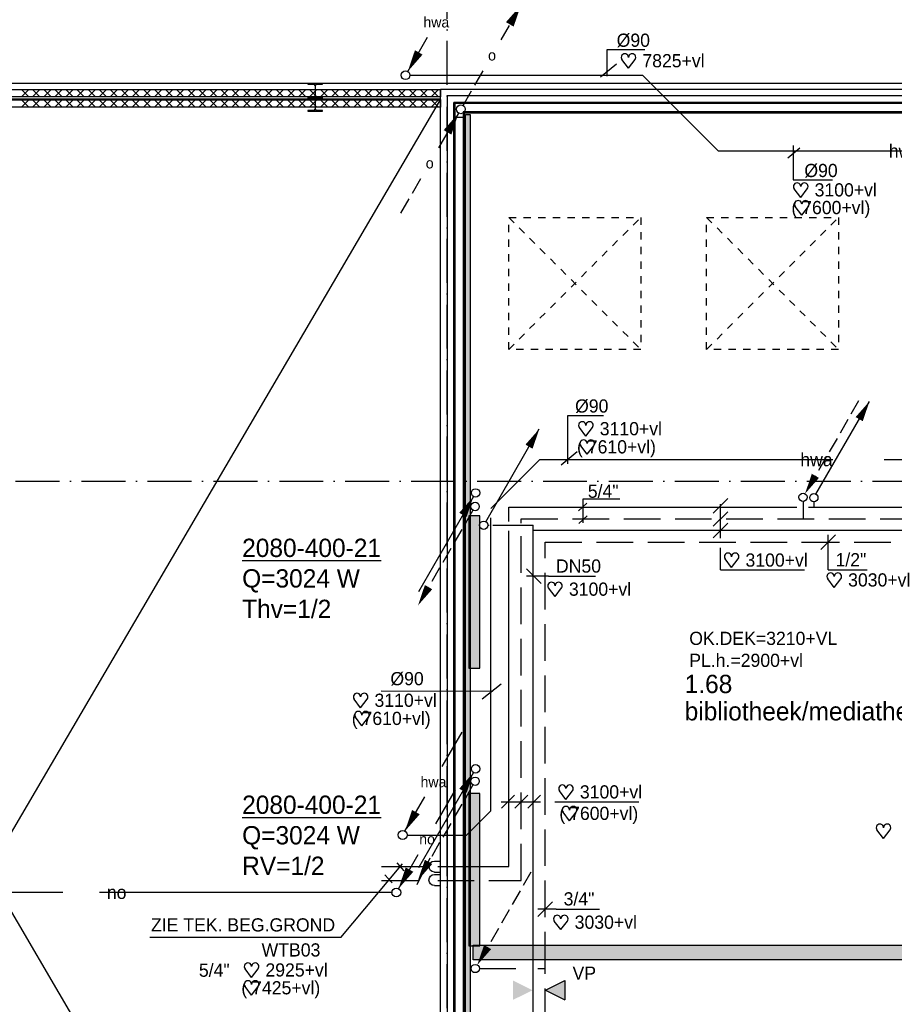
# Model space of a CAD drawing. Extents: x -39327 to 109237, y 358172 to 442272.
# Tile 32 of 96: x 16272 to 28214, y 412853 to 426293. Entities that reach past the tile are written whole.
import ezdxf
from ezdxf.enums import TextEntityAlignment as Align

# ---------------------------------------------------------------- set-up
doc = ezdxf.new("R2010")
doc.units = 0
doc.header["$LTSCALE"] = 100
for name, pattern in [('2322000', [45, 40, -5]), ('2322107', [2000, 1000, 1000]), ('2322108', [7, 5, -2]), ('2322122', [47, 40, -7]), ('DASHDOT', [9, 6, -1.5, 0, -1.5]), ('HIDDEN', [2, 1, -1]), ('LURETOUR', [6, 4, -2])]:
    doc.linetypes.add(name, pattern=pattern)
doc.layers.get('0').update_dxf_attribs({"linetype": 'CONTINUOUS'})
for name, color, linetype in [('AL$1----_ALGEMEEN', 7, 'CONTINUOUS'), ('AL$7----_STRAMIEN', 1, 'DASHDOT'), ('AL22----_BINNENWAND', 7, 'CONTINUOUS'), ('AL28----_KONSTRUKTIE', 3, 'CONTINUOUS'), ('ALXA7---_KALKZVUIL', 1, 'CONTINUOUS'), ('ALXAA---_GEWBETON', 12, 'CONTINUOUS'), ('BOUW', 8, 'CONTINUOUS'), ('KABELGOOT1', 8, 'CONTINUOUS'), ('WI561---', 1, 'CONTINUOUS'), ('WL$1----', 4, 'CONTINUOUS'), ('WL521---', 4, 'CONTINUOUS'), ('WL5233--', 4, 'CONTINUOUS'), ('WL541---', 4, 'CONTINUOUS'), ('WL561---', 4, 'CONTINUOUS'), ('WL561---_AANVOER', 4, 'CONTINUOUS'), ('WL561---_RETOUR', 4, 'CONTINUOUS'), ('WL570---', 3, 'CONTINUOUS'), ('WM$1----', 1, 'CONTINUOUS'), ('WM521---', 1, 'CONTINUOUS'), ('WM561---', 1, 'CONTINUOUS'), ('WM570---', 1, 'CONTINUOUS')]:
    doc.layers.add(name, color=color, linetype=linetype)
doc.styles.add('BURO-018', font='BUROFONT.shx', dxfattribs={"height": 180})
doc.styles.add('BURO-025', font='BUROFONT.shx', dxfattribs={"height": 250})
pattern_1 = [(0, (-2505.993, 85430.135), (15.875, 31.75), [0, -31.75])]

# ---------------------------------------------------------------- blocks, each defined once
blk = doc.blocks.new('2322401')
at = {"color": 0, "linetype": 'CONTINUOUS'}
for p, q in [((-0.5, 0.5, 1), (-0.5, 0.5)), ((-0.5, 0.5, 1), (-0.5, -0.5, 1)), ((0.5, 0.5, 1), (-0.5, 0.5, 1)), ((0.5, 0.5), (-0.5, 0.5)), ((-0.5, 0.5), (-0.5, -0.5)), ((0.5, 0.5, 1), (0.5, 0.5)), ((0.5, -0.5, 1), (0.5, 0.5, 1)), ((0.5, -0.5), (0.5, 0.5)), ((-0.5, -0.5, 1), (-0.5, -0.5)), ((-0.5, -0.5, 1), (0.5, -0.5, 1)), ((-0.5, -0.5), (0.5, -0.5)), ((0.5, -0.5, 1), (0.5, -0.5))]:
    blk.add_line(p, q, dxfattribs=at)
blk = doc.blocks.new('LDS')
at = {"color": 0, "linetype": 'CONTINUOUS'}
for p, q in [((0, 1), (1, 1)), ((0, -1), (1, -1))]:
    blk.add_line(p, q, dxfattribs=at)
blk.add_arc((0, 0), 1, 90, 270, dxfattribs=at)
blk = doc.blocks.new('LDV3')
at = {"color": 0, "linetype": 'CONTINUOUS'}
for p, q in [((4.5, 7.79), (6.75, 11.69)), ((0.25, 0.43), (2.5, 4.33))]:
    blk.add_line(p, q, dxfattribs=at)
blk.add_lwpolyline([(0.25, 0.43, 0, 1, 0), (1.5, 2.6, 1, 1, 0)], format="xyseb", dxfattribs=at)
blk.add_circle((0, 0), 0.5, dxfattribs=at)
at = {"color": 0, "linetype": 'CONTINUOUS', "style": 'BURO-018'}
blk.add_attdef('LD_TEXT1', text='', height=1.8, dxfattribs=at).set_placement((3.5, 6.06), align=Align.MIDDLE)
blk = doc.blocks.new('LDV4123')
at = {"color": 0, "linetype": 'CONTINUOUS'}
for p, q in [((-0.25, -0.43), (-1.19, -2.06)), ((-1.56, -2.71), (-2.5, -4.33)), ((-5.44, -9.42), (-4.5, -7.79)), ((-6.75, -11.69), (-5.81, -10.07))]:
    blk.add_line(p, q, dxfattribs=at)
blk.add_lwpolyline([(-0.25, -0.43, 0, 1, 0), (-1.5, -2.6, 1, 1, 0)], format="xyseb", dxfattribs=at)
blk.add_circle((0, 0), 0.5, dxfattribs=at)
at = {"color": 0, "linetype": 'CONTINUOUS', "style": 'BURO-018'}
blk.add_attdef('LD_TEXT1', text='', height=1.8, dxfattribs=at).set_placement((-3.5, -6.06), align=Align.MIDDLE)
blk = doc.blocks.new('LDV1123')
at = {"color": 0, "linetype": 'CONTINUOUS'}
for p, q in [((6.75, 11.69), (5.81, 10.07)), ((5.44, 9.42), (4.5, 7.79)), ((1.56, 2.71), (2.5, 4.33)), ((0.25, 0.43), (1.19, 2.06))]:
    blk.add_line(p, q, dxfattribs=at)
blk.add_lwpolyline([(6.75, 11.69, 0, 1, 0), (5.5, 9.53, 1, 1, 0)], format="xyseb", dxfattribs=at)
blk.add_circle((0, 0), 0.5, dxfattribs=at)
at = {"color": 0, "linetype": 'CONTINUOUS', "style": 'BURO-018'}
blk.add_attdef('LD_TEXT1', text='', height=1.8, dxfattribs=at).set_placement((3.5, 6.06), align=Align.MIDDLE)
blk = doc.blocks.new('CVRINFO2')
at = {"color": 0, "linetype": 'CONTINUOUS', "style": 'BURO-025'}
for tag, p in [('CV_TEXT125', (0, 0)), ('CV_TEXT225', (0, -4.17)), ('CV_TEXT325', (0, -8.33)), ('CV_TEXT425', (0, -12.5))]:
    blk.add_attdef(tag, p, '', height=2.5, dxfattribs=at)
blk = doc.blocks.new('LDV4107')
at = {"color": 0, "linetype": 'CONTINUOUS'}
blk.add_line((-0.25, -0.43), (-6.75, -11.69), dxfattribs=at)
blk.add_lwpolyline([(-0.25, -0.43, 0, 1, 0), (-1.5, -2.6, 1, 1, 0)], format="xyseb", dxfattribs=at)
blk.add_circle((0, 0), 0.5, dxfattribs=at)
blk = doc.blocks.new('LDV2108')
at = {"color": 0, "linetype": 'CONTINUOUS'}
for p, q in [((-0.25, -0.43), (-1.19, -2.06)), ((-1.56, -2.71), (-2.5, -4.33)), ((-2.87, -4.98), (-3.81, -6.6)), ((-4.19, -7.25), (-5.12, -8.88)), ((-5.5, -9.53), (-6.44, -11.15))]:
    blk.add_line(p, q, dxfattribs=at)
blk.add_lwpolyline([(-6.75, -11.69, 0, 1, 0), (-5.5, -9.53, 1, 1, 0)], format="xyseb", dxfattribs=at)
blk.add_circle((0, 0), 0.5, dxfattribs=at)
blk = doc.blocks.new('CVHATCH1')
at = {"color": 0, "linetype": 'CONTINUOUS'}
blk.add_solid([(-0.5, -0.5), (0.5, -0.5), (-0.5, 0.5), (0.5, 0.5)], dxfattribs=at)
blk = doc.blocks.new('LDV3108')
at = {"color": 0, "linetype": 'CONTINUOUS'}
for p, q in [((6.75, 11.69), (5.81, 10.07)), ((5.44, 9.42), (4.5, 7.79)), ((4.13, 7.14), (3.19, 5.52)), ((2.81, 4.87), (1.88, 3.25)), ((1.5, 2.6), (0.56, 0.97))]:
    blk.add_line(p, q, dxfattribs=at)
blk.add_lwpolyline([(0.25, 0.43, 0, 1, 0), (1.5, 2.6, 1, 1, 0)], format="xyseb", dxfattribs=at)
blk.add_circle((0, 0), 0.5, dxfattribs=at)
blk = doc.blocks.new('LDV1107')
at = {"color": 0, "linetype": 'CONTINUOUS'}
blk.add_line((0.25, 0.43), (6.75, 11.69), dxfattribs=at)
blk.add_lwpolyline([(6.75, 11.69, 0, 1, 0), (5.5, 9.53, 1, 1, 0)], format="xyseb", dxfattribs=at)
blk.add_circle((0, 0), 0.5, dxfattribs=at)
blk = doc.blocks.new('*U270', base_point=(17602, 414152))
at = {"color": 0, "linetype": 'CONTINUOUS'}
for p, q in [((17702, 414252), (17502, 414052)), ((17752, 414152), (17502, 414152)), ((17752, 414152), (18342, 414152))]:
    blk.add_line(p, q, dxfattribs=at)
at = {"color": 0, "linetype": 'CONTINUOUS', "style": 'BURO-018'}
blk.add_text('3/4"', height=180, dxfattribs=at).set_placement((17852, 414202))
blk = doc.blocks.new('HART')
at = {"color": 1}
for q in [(-39.7, 52.4), (39.7, 52.4)]:
    blk.add_line((0, 0), q, dxfattribs=at)
for centre, start, end in [((-22.1, 65.7), 0, 217.18669), ((22.1, 65.7), 322.81331, 180)]:
    blk.add_arc(centre, 22.1, start, end, dxfattribs=at)
blk = doc.blocks.new('*U271', base_point=(17402, 412004))
at = {"color": 0, "linetype": 'CONTINUOUS'}
for p, q in [((17502, 411904), (17302, 412104)), ((17602, 412004), (17302, 412004)), ((17602, 412004), (18242, 412004))]:
    blk.add_line(p, q, dxfattribs=at)
at = {"color": 0, "linetype": 'CONTINUOUS', "style": 'BURO-018'}
blk.add_text('DN50', height=180, dxfattribs=at).set_placement((17702, 412054))
blk = doc.blocks.new('*U272', base_point=(21702, 419251))
at = {"color": 0, "linetype": 'CONTINUOUS'}
for p, q in [((21802, 419351), (21602, 419151)), ((21702, 418871), (21702, 419351)), ((21702, 418871), (22232, 418871))]:
    blk.add_line(p, q, dxfattribs=at)
at = {"color": 0, "linetype": 'CONTINUOUS', "style": 'BURO-018'}
blk.add_text('1/2"', height=180, dxfattribs=at).set_placement((21802, 418921))
blk = doc.blocks.new('2322000-2')
at = {"layer": 'WM$1----', "color": 0, "style": 'BURO-018'}
blk.add_text('no', height=180, dxfattribs=at).set_placement((17596, 414380), align=Align.MIDDLE)
blk = doc.blocks.new('A$C6E6F3BC9')
at = {"layer": 'KABELGOOT1'}
h = blk.add_hatch(dxfattribs=at)
h.set_pattern_fill('DOTS', color=256, scale=20, style=0)
h.set_pattern_definition(pattern_1)
h.paths.add_polyline_path([(14306, 53475), (14241, 53475), (14241, 37320), (14306, 37320)])
h = blk.add_hatch(dxfattribs=at)
h.set_pattern_fill('DOTS', color=256, scale=20, style=0)
h.set_pattern_definition(pattern_1)
h.paths.add_polyline_path([(21588, 42137), (14349, 42137), (14349, 41940), (21588, 41940)])
for p, q in [((14241, 37288), (14241, 53475)), ((14241, 53475), (14306, 53475)), ((14306, 53475), (14306, 37288)), ((14349, 42137, 2750), (21610, 42137, 2750)), ((14349, 41937, 2750), (14349, 42137, 2750)), ((21610, 41937, 2750), (14349, 41937, 2750))]:
    blk.add_line(p, q, dxfattribs=at)
blk = doc.blocks.new('2322122-2')
at = {"layer": 'WM521---', "color": 0, "style": 'BURO-018'}
for p in [(28359, 424503), (27151, 420291)]:
    blk.add_text('hwa', height=180, rotation=360, dxfattribs=at).set_placement(p, align=Align.MIDDLE)

msp = doc.modelspace()

# ---------------------------------------------------------------- hatches: boundary and pattern name
at = {"layer": 'WL570---'}
h = msp.add_hatch(color=1, dxfattribs=at)
h.paths.add_polyline_path([(23007.4, 413177.4), (23272.2, 413046.5), (23007.4, 413046.5)])
h.paths.add_polyline_path([(23007.4, 413046.5), (23272.2, 413046.5), (23272.2, 413044), (23007.4, 412913.2)])
h = msp.add_hatch(color=1, dxfattribs=at)
h.paths.add_polyline_path([(23717, 413177.4), (23452.1, 413046.5), (23717, 413046.5)])
h.paths.add_polyline_path([(23717, 413046.5), (23452.1, 413046.5), (23452.1, 413044), (23717, 412913.2)])

# ---------------------------------------------------------------- linework, layer by layer
at = {"color": 8, "linetype": 'CONTINUOUS'}
for p, q in [((20408, 425421.9), (20208, 425421.9)), ((20208, 425421.9), (20208, 425411.9)), ((20208, 425411.9), (20286.7, 425411.9)), ((20304.7, 425393.9), (20304.7, 425259.9)), ((20311.2, 425259.9), (20311.2, 425393.9)), ((20329.2, 425411.9), (20408, 425411.9)), ((20408, 425411.9), (20408, 425421.9)), ((20286.7, 425241.9), (20208, 425241.9)), ((20208, 425241.9), (20208, 425231.9)), ((20408, 425241.9), (20329.2, 425241.9)), ((20408, 425231.9), (20408, 425241.9)), ((20208, 425231.9), (20408, 425231.9)), ((20408, 425231.9), (20208, 425231.9)), ((20208, 425231.9), (20208, 425221.9)), ((20208, 425221.9), (20286.7, 425221.9)), ((20304.7, 425203.9), (20304.7, 425069.9)), ((20311.2, 425069.9), (20311.2, 425203.9)), ((20329.2, 425221.9), (20408, 425221.9)), ((20408, 425221.9), (20408, 425231.9)), ((20286.7, 425051.9), (20208, 425051.9)), ((20208, 425051.9), (20208, 425041.9)), ((20208, 425041.9), (20408, 425041.9)), ((20408, 425051.9), (20329.2, 425051.9)), ((20408, 425041.9), (20408, 425051.9))]:
    msp.add_line(p, q, dxfattribs=at)
for centre, start, end in [((20286.7, 425393.9), 0, 90), ((20329.2, 425393.9), 90, 180), ((20286.7, 425259.9), 270, 0), ((20329.2, 425259.9), 180, 270), ((20286.7, 425203.9), 0, 90), ((20329.2, 425203.9), 90, 180), ((20286.7, 425069.9), 270, 0), ((20329.2, 425069.9), 180, 270)]:
    msp.add_arc(centre, 18, start, end, dxfattribs=at)
at = {"layer": 'AL$1----_ALGEMEEN', "color": 8}
for p, q in [((9658, 425207.8), (22018, 404107.8)), ((22018, 425207.8), (9658, 404107.8))]:
    msp.add_line(p, q, dxfattribs=at)
at = {"layer": 'AL$1----_ALGEMEEN', "color": 8, "linetype": 'HIDDEN'}
for p, q in [((22951.8, 423592.8), (24751.8, 421792.8)), ((22951.8, 421792.8), (24751.8, 423592.8)), ((22951.8, 421792.8), (22951.8, 423592.8)), ((22951.8, 423592.8), (24751.8, 423592.8)), ((24751.8, 423592.8), (24751.8, 421792.8)), ((25651.8, 423592.8), (27451.8, 421792.8)), ((25651.8, 421792.8), (27451.8, 423592.8)), ((25651.8, 421792.8), (25651.8, 423592.8)), ((25651.8, 423592.8), (27451.8, 423592.8)), ((27451.8, 423592.8), (27451.8, 421792.8)), ((24751.8, 421792.8), (22951.8, 421792.8)), ((27451.8, 421792.8), (25651.8, 421792.8))]:
    msp.add_line(p, q, dxfattribs=at)
at = {"layer": 'AL$7----_STRAMIEN', "color": 1}
for p, q in [((22108, 369596.9), (22108, 438822.2)), ((8116, 419992.8), (29596.5, 419992.8))]:
    msp.add_line(p, q, dxfattribs=at)
at = {"layer": 'AL22----_BINNENWAND', "color": 8}
for p, q in [((9658, 425427.8), (30893, 425427.8)), ((9619, 425341.9), (22018, 425341.9)), ((22018, 425241.9), (9619, 425241.9)), ((22018, 425341.9), (22018, 425241.9)), ((9619, 425198.9), (22018, 425198.9)), ((22018, 425207.8), (9658, 425207.8)), ((22018, 425198.9), (22018, 425098.9)), ((22198, 408807.8), (22198, 425162.8)), ((22198, 425162.8), (31108, 425162.8)), ((22198, 424957.8), (22198, 425162.8)), ((22198, 425162.8), (31108, 425162.8)), ((22018, 425098.9), (9619, 425098.9)), ((31253, 425017.8), (22343, 425017.8)), ((22343, 425017.8), (22343, 408807.8)), ((31253, 425017.8), (22343, 425017.8)), ((22343, 425017.8), (22343, 424957.8)), ((22343, 424957.8), (22198, 424957.8))]:
    msp.add_line(p, q, dxfattribs=at)
at = {"layer": 'AL22----_BINNENWAND', "color": 8, "linetype": 'CONTINUOUS'}
for p, q in [((31123, 425147.8), (22213, 425147.8)), ((22213, 425147.8), (22213, 408807.8)), ((31123, 425147.8), (22213, 425147.8)), ((22213, 425147.8), (22213, 424957.8)), ((31238, 425032.8), (22328, 425032.8)), ((22328, 425032.8), (22328, 408807.8)), ((31238, 425032.8), (22328, 425032.8)), ((22328, 425032.8), (22328, 424957.8))]:
    msp.add_line(p, q, dxfattribs=at)
at = {"layer": 'AL28----_KONSTRUKTIE', "color": 8}
for p, q in [((22018, 408807.8), (22018, 425342.8)), ((22018, 425342.8), (30928, 425342.8)), ((31108, 425162.8), (22198, 425162.8)), ((22198, 425162.8), (22198, 408807.8))]:
    msp.add_line(p, q, dxfattribs=at)
at = {"layer": 'ALXA7---_KALKZVUIL', "color": 8}
for p, q in [((16297.7, 425241.9), (16397.7, 425341.9)), ((16397.7, 425241.9), (16297.7, 425341.9)), ((16448.9, 425241.9), (16548.9, 425341.9)), ((16548.9, 425241.9), (16448.9, 425341.9)), ((16600.1, 425241.9), (16700.1, 425341.9)), ((16700.1, 425241.9), (16600.1, 425341.9)), ((16751.3, 425241.9), (16851.3, 425341.9)), ((16851.3, 425241.9), (16751.3, 425341.9)), ((16902.5, 425241.9), (17002.5, 425341.9)), ((17002.5, 425241.9), (16902.5, 425341.9)), ((17053.7, 425241.9), (17153.7, 425341.9)), ((17153.7, 425241.9), (17053.7, 425341.9)), ((17205, 425241.9), (17305, 425341.9)), ((17305, 425241.9), (17205, 425341.9)), ((17356.2, 425241.9), (17456.2, 425341.9)), ((17456.2, 425241.9), (17356.2, 425341.9)), ((17507.4, 425241.9), (17607.4, 425341.9)), ((17607.4, 425241.9), (17507.4, 425341.9)), ((17658.6, 425241.9), (17758.6, 425341.9)), ((17758.6, 425241.9), (17658.6, 425341.9)), ((17809.8, 425241.9), (17909.8, 425341.9)), ((17909.8, 425241.9), (17809.8, 425341.9)), ((17961, 425241.9), (18061, 425341.9)), ((18061, 425241.9), (17961, 425341.9)), ((18112.2, 425241.9), (18212.2, 425341.9)), ((18212.2, 425241.9), (18112.2, 425341.9)), ((18263.4, 425241.9), (18363.4, 425341.9)), ((18363.4, 425241.9), (18263.4, 425341.9)), ((18414.6, 425241.9), (18514.6, 425341.9)), ((18514.6, 425241.9), (18414.6, 425341.9)), ((18565.8, 425241.9), (18665.8, 425341.9)), ((18665.8, 425241.9), (18565.8, 425341.9)), ((18717, 425241.9), (18817, 425341.9)), ((18817, 425241.9), (18717, 425341.9)), ((18868.2, 425241.9), (18968.2, 425341.9)), ((18968.2, 425241.9), (18868.2, 425341.9)), ((19019.4, 425241.9), (19119.4, 425341.9)), ((19119.4, 425241.9), (19019.4, 425341.9)), ((19170.6, 425241.9), (19270.6, 425341.9)), ((19270.6, 425241.9), (19170.6, 425341.9)), ((19321.9, 425241.9), (19421.9, 425341.9)), ((19421.9, 425241.9), (19321.9, 425341.9)), ((19473.1, 425241.9), (19573.1, 425341.9)), ((19573.1, 425241.9), (19473.1, 425341.9)), ((19624.3, 425241.9), (19724.3, 425341.9)), ((19724.3, 425241.9), (19624.3, 425341.9)), ((19775.5, 425241.9), (19875.5, 425341.9)), ((19875.5, 425241.9), (19775.5, 425341.9)), ((19926.7, 425241.9), (20026.7, 425341.9)), ((20026.7, 425241.9), (19926.7, 425341.9)), ((20077.9, 425241.9), (20177.9, 425341.9)), ((20177.9, 425241.9), (20077.9, 425341.9)), ((20229.1, 425241.9), (20329.1, 425341.9)), ((20329.1, 425241.9), (20229.1, 425341.9)), ((20380.3, 425241.9), (20480.3, 425341.9)), ((20480.3, 425241.9), (20380.3, 425341.9)), ((20531.5, 425241.9), (20631.5, 425341.9)), ((20631.5, 425241.9), (20531.5, 425341.9)), ((20682.7, 425241.9), (20782.7, 425341.9)), ((20782.7, 425241.9), (20682.7, 425341.9)), ((20833.9, 425241.9), (20933.9, 425341.9)), ((20933.9, 425241.9), (20833.9, 425341.9)), ((20985.1, 425241.9), (21085.1, 425341.9)), ((21085.1, 425241.9), (20985.1, 425341.9)), ((21136.3, 425241.9), (21236.3, 425341.9)), ((21236.3, 425241.9), (21136.3, 425341.9)), ((21287.6, 425241.9), (21387.6, 425341.9)), ((21387.6, 425241.9), (21287.6, 425341.9)), ((21438.8, 425241.9), (21538.8, 425341.9)), ((21538.8, 425241.9), (21438.8, 425341.9)), ((21590, 425241.9), (21690, 425341.9)), ((21690, 425241.9), (21590, 425341.9)), ((21741.2, 425241.9), (21841.2, 425341.9)), ((21841.2, 425241.9), (21741.2, 425341.9)), ((21892.4, 425241.9), (21992.4, 425341.9)), ((21992.4, 425241.9), (21892.4, 425341.9)), ((16297.7, 425098.9), (16397.7, 425198.9)), ((16397.7, 425098.9), (16297.7, 425198.9)), ((16448.9, 425098.9), (16548.9, 425198.9)), ((16548.9, 425098.9), (16448.9, 425198.9)), ((16600.1, 425098.9), (16700.1, 425198.9)), ((16700.1, 425098.9), (16600.1, 425198.9)), ((16751.3, 425098.9), (16851.3, 425198.9)), ((16851.3, 425098.9), (16751.3, 425198.9)), ((16902.5, 425098.9), (17002.5, 425198.9)), ((17002.5, 425098.9), (16902.5, 425198.9)), ((17053.7, 425098.9), (17153.7, 425198.9)), ((17153.7, 425098.9), (17053.7, 425198.9)), ((17205, 425098.9), (17305, 425198.9)), ((17305, 425098.9), (17205, 425198.9)), ((17356.2, 425098.9), (17456.2, 425198.9)), ((17456.2, 425098.9), (17356.2, 425198.9)), ((17507.4, 425098.9), (17607.4, 425198.9)), ((17607.4, 425098.9), (17507.4, 425198.9)), ((17658.6, 425098.9), (17758.6, 425198.9)), ((17758.6, 425098.9), (17658.6, 425198.9)), ((17809.8, 425098.9), (17909.8, 425198.9)), ((17909.8, 425098.9), (17809.8, 425198.9)), ((17961, 425098.9), (18061, 425198.9)), ((18061, 425098.9), (17961, 425198.9)), ((18112.2, 425098.9), (18212.2, 425198.9)), ((18212.2, 425098.9), (18112.2, 425198.9)), ((18263.4, 425098.9), (18363.4, 425198.9)), ((18363.4, 425098.9), (18263.4, 425198.9)), ((18414.6, 425098.9), (18514.6, 425198.9)), ((18514.6, 425098.9), (18414.6, 425198.9)), ((18565.8, 425098.9), (18665.8, 425198.9)), ((18665.8, 425098.9), (18565.8, 425198.9)), ((18717, 425098.9), (18817, 425198.9)), ((18817, 425098.9), (18717, 425198.9)), ((18868.2, 425098.9), (18968.2, 425198.9)), ((18968.2, 425098.9), (18868.2, 425198.9)), ((19019.4, 425098.9), (19119.4, 425198.9)), ((19119.4, 425098.9), (19019.4, 425198.9)), ((19170.6, 425098.9), (19270.6, 425198.9)), ((19270.6, 425098.9), (19170.6, 425198.9)), ((19321.9, 425098.9), (19421.9, 425198.9)), ((19421.9, 425098.9), (19321.9, 425198.9)), ((19473.1, 425098.9), (19573.1, 425198.9)), ((19573.1, 425098.9), (19473.1, 425198.9)), ((19624.3, 425098.9), (19724.3, 425198.9)), ((19724.3, 425098.9), (19624.3, 425198.9)), ((19775.5, 425098.9), (19875.5, 425198.9)), ((19875.5, 425098.9), (19775.5, 425198.9)), ((19926.7, 425098.9), (20026.7, 425198.9)), ((20026.7, 425098.9), (19926.7, 425198.9)), ((20077.9, 425098.9), (20177.9, 425198.9)), ((20177.9, 425098.9), (20077.9, 425198.9)), ((20229.1, 425098.9), (20329.1, 425198.9)), ((20329.1, 425098.9), (20229.1, 425198.9)), ((20380.3, 425098.9), (20480.3, 425198.9)), ((20480.3, 425098.9), (20380.3, 425198.9)), ((20531.5, 425098.9), (20631.5, 425198.9)), ((20631.5, 425098.9), (20531.5, 425198.9)), ((20682.7, 425098.9), (20782.7, 425198.9)), ((20782.7, 425098.9), (20682.7, 425198.9)), ((20833.9, 425098.9), (20933.9, 425198.9)), ((20933.9, 425098.9), (20833.9, 425198.9)), ((20985.1, 425098.9), (21085.1, 425198.9)), ((21085.1, 425098.9), (20985.1, 425198.9)), ((21136.3, 425098.9), (21236.3, 425198.9)), ((21236.3, 425098.9), (21136.3, 425198.9)), ((21287.6, 425098.9), (21387.6, 425198.9)), ((21387.6, 425098.9), (21287.6, 425198.9)), ((21438.8, 425098.9), (21538.8, 425198.9)), ((21538.8, 425098.9), (21438.8, 425198.9)), ((21590, 425098.9), (21690, 425198.9)), ((21690, 425098.9), (21590, 425198.9)), ((21741.2, 425098.9), (21841.2, 425198.9)), ((21841.2, 425098.9), (21741.2, 425198.9)), ((21892.4, 425098.9), (21992.4, 425198.9)), ((21992.4, 425098.9), (21892.4, 425198.9))]:
    msp.add_line(p, q, dxfattribs=at)
at = {"layer": 'ALXAA---_GEWBETON', "color": 8}
for p, q in [((30666.8, 425252.8), (22108, 425252.8)), ((22108, 425252.8), (22108, 409577.8))]:
    msp.add_line(p, q, dxfattribs=at)
at = {"layer": 'WL$1----', "linetype": '2322000'}
msp.add_line((21360.4, 414379.8), (9229.3, 414379.8), dxfattribs=at)
at = {"layer": 'WL521---', "color": 1}
for p, q in [((24294.2, 425884), (24809.1, 425884)), ((24294.2, 425523.7), (24294.2, 425884)), ((24204, 425510.8), (24422.9, 425691)), ((26835.2, 424105.9), (27372, 424105.9)), ((23756.8, 420229.7), (23756.8, 420891.4)), ((23756.8, 420891.4), (24241.6, 420891.4)), ((23666.7, 420216.9), (23885.6, 420397)), ((23964, 419425.2), (23964, 419750.5)), ((23964, 419750.5), (24468.5, 419750.5)), ((23902.4, 419586.7), (24014, 419693.9)), ((23906.7, 419415.2), (24018.2, 419522.4))]:
    msp.add_line(p, q, dxfattribs=at)
at = {"layer": 'WL521---', "linetype": '2322122'}
for p, q in [((21611.9, 425534.3), (24776.5, 425534.3)), ((25807.6, 424503.2), (24776.5, 425534.3)), ((25807.6, 424503.2), (30910.9, 424503.2)), ((22705.5, 419620.9), (23375.2, 420290.7)), ((23375.2, 420290.7), (30927.2, 420290.7)), ((22705.5, 415493.7), (22705.5, 419620.9)), ((22374.5, 415162.7), (22705.5, 415493.7)), ((21555.9, 415162.7), (22374.5, 415162.7))]:
    msp.add_line(p, q, dxfattribs=at)
at = {"layer": 'WL561---', "color": 1}
for p, q in [((20658.6, 413766.2), (21498.4, 414770.2)), ((21420.6, 414783.4), (21519.2, 414673.2)), ((21258.5, 414621), (21357.1, 414510.9)), ((20658.6, 413766.2), (18047.5, 413766.2))]:
    msp.add_line(p, q, dxfattribs=at)
at = {"layer": 'WL561---_AANVOER', "linetype": '2322107'}
for p, q in [((22951.6, 419640), (26885, 419640)), ((22951.6, 419444.8), (22951.6, 419640)), ((27043.2, 419640), (31195.2, 419640)), ((27115.7, 419712.1), (27115.7, 419640)), ((22664, 419392.4), (22683.4, 419392.4)), ((22731.4, 419392.4), (23280.8, 419392.4)), ((23280.8, 404002.1), (23280.8, 419392.4)), ((23280.8, 419325.3), (27079.8, 419325.3)), ((27079.8, 419325.3), (30959.5, 419325.3)), ((22951.6, 414732.8), (22951.6, 419317.4)), ((21211.8, 414732.8), (21874.2, 414732.8)), ((21979.3, 414732.8), (22951.6, 414732.8))]:
    msp.add_line(p, q, dxfattribs=at)
at = {"layer": 'WL561---_RETOUR', "linetype": '2322108'}
for p, q in [((26967.3, 419717.7), (26967.3, 419481.1)), ((23119.7, 419481.1), (31084.3, 419481.1)), ((23119.7, 419423.6), (23119.7, 419481.1)), ((23119.7, 419418.3), (23119.7, 419481.1)), ((23119.7, 414543.3), (23119.7, 419328.7)), ((23448.9, 419161.2), (26967.3, 419161.2)), ((23448.9, 413341.2), (23448.9, 419161.2)), ((26967.3, 419161.2), (30973.3, 419161.2)), ((21211.8, 414543.3), (21855.1, 414543.3)), ((21979.3, 414543.3), (23119.7, 414543.3)), ((22548.1, 413341.2), (23220.5, 413341.2)), ((23344.8, 413341.2), (23435.2, 413341.2)), ((23448.9, 404170.2), (23448.9, 413341.2))]:
    msp.add_line(p, q, dxfattribs=at)
at = {"layer": 'WL570---', "color": 1}
for p, q in [((26835.2, 424574.6), (26835.2, 424105.9)), ((26759.8, 424408.9), (26925.6, 424544.5)), ((22588.2, 417021), (22844.1, 417225.6)), ((21205.7, 417131.6), (22731.1, 417128.4)), ((22850.6, 415531), (23026.2, 415706.6)), ((23032.5, 415531), (23208.2, 415706.6)), ((23208.2, 415531), (23383.8, 415706.6)), ((21871.4, 414849.4), (21695.8, 414482.3)), ((23452.1, 413046.5), (23717, 413177.4)), ((23717, 413177.4), (23717, 412913.2)), ((23452.1, 413044), (23717, 412913.2))]:
    msp.add_line(p, q, dxfattribs=at)
at = {"layer": 'WM570---', "color": 1}
for p, q in [((25942.6, 419758.2), (25742.6, 419558.2)), ((25842.6, 419217.8), (25842.6, 419680.9)), ((25942.6, 419577.4), (25742.6, 419377.4)), ((25942.6, 419419.3), (25742.6, 419219.3)), ((25842.6, 418781.2), (25842.6, 419082.3)), ((25842.6, 418781.2), (26985.7, 418781.2)), ((22844.3, 415616.7), (23383.8, 415616.7)), ((23578.3, 415616.7), (24724.3, 415616.7))]:
    msp.add_line(p, q, dxfattribs=at)

# ---------------------------------------------------------------- block references
at = {"layer": 'WI561---'}
ref = msp.add_blockref('CVRINFO2', (19309.6, 418958.6), dxfattribs=dict(at, xscale=100, yscale=100, zscale=100))
ref.add_attrib('CV_TEXT125', '%%u2080-400-21', (19309.6, 418958.6), dxfattribs={"layer": '0', "color": 2, "linetype": 'CONTINUOUS', "height": 250, "style": 'BURO-025'})
ref.add_attrib('CV_TEXT225', 'Q=3024 W', (19309.6, 418541.9), dxfattribs={"layer": '0', "color": 2, "linetype": 'CONTINUOUS', "height": 250, "style": 'BURO-025'})
ref.add_attrib('CV_TEXT325', 'Thv=1/2', (19309.6, 418125.3), dxfattribs={"layer": '0', "color": 2, "linetype": 'CONTINUOUS', "height": 250, "style": 'BURO-025'})
ref = msp.add_blockref('CVRINFO2', (19309.6, 415452.1), dxfattribs=dict(at, xscale=100, yscale=100, zscale=100))
ref.add_attrib('CV_TEXT125', '%%u2080-400-21', (19309.6, 415452.1), dxfattribs={"layer": '0', "color": 2, "linetype": 'CONTINUOUS', "height": 250, "style": 'BURO-025'})
ref.add_attrib('CV_TEXT225', 'Q=3024 W', (19309.6, 415035.5), dxfattribs={"layer": '0', "color": 2, "linetype": 'CONTINUOUS', "height": 250, "style": 'BURO-025'})
ref.add_attrib('CV_TEXT325', 'RV=1/2', (19309.6, 414618.8), dxfattribs={"layer": '0', "color": 2, "linetype": 'CONTINUOUS', "height": 250, "style": 'BURO-025'})
at = {"layer": 'WL$1----', "color": 2}
ref = msp.add_blockref('LDV3', (21414.5, 414379.8), dxfattribs=dict(at, xscale=120, yscale=120, zscale=120))
ref.add_attrib('LD_TEXT1', 'no', dxfattribs={"layer": '0', "color": 1, "linetype": 'CONTINUOUS', "height": 144, "style": 'BURO-018'}).set_placement((21834.5, 415107.2), align=Align.MIDDLE)
at = {"layer": 'WL521---', "color": 2}
ref = msp.add_blockref('LDV3', (21540.8, 425534.3), dxfattribs=dict(at, xscale=120, yscale=120, zscale=120))
ref.add_attrib('LD_TEXT1', 'hwa', dxfattribs={"layer": '0', "color": 1, "linetype": 'CONTINUOUS', "height": 144, "style": 'BURO-018'}).set_placement((21960.8, 426261.8), align=Align.MIDDLE)
ref = msp.add_blockref('LDV3', (21501.8, 415164.2), dxfattribs=dict(at, xscale=120, yscale=120, zscale=120))
ref.add_attrib('LD_TEXT1', 'hwa', dxfattribs={"layer": '0', "color": 1, "linetype": 'CONTINUOUS', "height": 144, "style": 'BURO-018'}).set_placement((21921.8, 415891.6), align=Align.MIDDLE)
at = {"layer": 'WL5233--', "color": 2}
ref = msp.add_blockref('LDV1123', (22295.8, 425070.7), dxfattribs=dict(at, xscale=121.5, yscale=121.5, zscale=121.5))
ref.add_attrib('LD_TEXT1', 'o', dxfattribs={"layer": '0', "color": 1, "linetype": 'CONTINUOUS', "height": 145.8, "style": 'BURO-018'}).set_placement((22721.1, 425807.2), align=Align.MIDDLE)
ref = msp.add_blockref('LDV4123', (22295.8, 425070.7), dxfattribs=dict(at, xscale=121.5, yscale=121.5, zscale=121.5))
ref.add_attrib('LD_TEXT1', 'o', dxfattribs={"layer": '0', "color": 1, "linetype": 'CONTINUOUS', "height": 145.8, "style": 'BURO-018'}).set_placement((21870.6, 424334.1), align=Align.MIDDLE)
at = {"layer": 'WL541---', "color": 2, "linetype": 'LURETOUR', "xscale": -75, "yscale": 75, "zscale": 75, "rotation": 180}
for p in [(21935, 414733.7), (21935, 414549.7)]:
    msp.add_blockref('LDS', p, dxfattribs=at)
at = {"layer": 'WL561---', "xscale": 2080, "yscale": 150, "rotation": 270.0000000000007}
for name, p, zscale in [('2322401', (22478, 418480.2), 400), ('CVHATCH1', (22478, 418480.2), 2080), ('2322401', (22478, 414690.4), 400), ('CVHATCH1', (22478, 414690.4), 2080)]:
    msp.add_blockref(name, p, dxfattribs=dict(at, zscale=zscale))
at = {"layer": 'WL561---_AANVOER', "color": 2}
for name, p, xscale, yscale, zscale in [('LDV1107', (27115.7, 419768.3), 112.5, 112.5, 112.5), ('LDV1107', (22607.7, 419392.4), 112.5, 112.5, 112.5), ('LDV4107', (22497.1, 419833.1), 115.5, 115.5, 115.5), ('LDV4107', (22497.1, 416067.7), 115.5, 115.5, 115.5)]:
    msp.add_blockref(name, p, dxfattribs=dict(at, xscale=xscale, yscale=yscale, zscale=zscale))
at = {"layer": 'WL561---_RETOUR', "color": 2}
for name, p, xscale, yscale, zscale in [('LDV3108', (26967.3, 419774), 112.5, 112.5, 112.5), ('LDV2108', (22490, 419647.9), 115.5, 115.5, 115.5), ('LDV2108', (22490, 415897.3), 115.5, 115.5, 115.5), ('LDV3108', (22491.8, 413341.2), 112.5, 112.5, 112.5)]:
    msp.add_blockref(name, p, dxfattribs=dict(at, xscale=xscale, yscale=yscale, zscale=zscale))
at = {"layer": 'WL570---', "color": 1}
msp.add_blockref('A$C6E6F3BC9', (8116, 371524.5), dxfattribs=at)
at = {"layer": 'WM$1----'}
msp.add_blockref('2322000-2', (0, 0), dxfattribs=at)
at = {"layer": 'WM521---'}
msp.add_blockref('2322122-2', (0, 0), dxfattribs=at)
at = {"layer": 'WM561---'}
for name, p in [('*U272', (27311.6, 419161.2)), ('*U271', (23294.2, 418695.7)), ('*U270', (23448.9, 414152.3))]:
    msp.add_blockref(name, p, dxfattribs=at)
at = {"layer": 'WM570---', "xscale": 2.25, "yscale": 2.25, "zscale": 2.25}
for p in [(24584.5, 425630.8), (26936.4, 423867.8), (26951.5, 423626.7), (24021.3, 420360.2), (27394, 418543.7), (23581.8, 418417.6), (20945.7, 416653.3), (23780.1, 415357.4), (28066.9, 415115.7), (23660.4, 413871.9), (19438.1, 413219.7), (19438.1, 412976.5)]:
    msp.add_blockref('HART', p, dxfattribs=at)
at = {"layer": 'WM570---', "color": 1, "xscale": 2.25, "yscale": 2.25, "zscale": 2.25}
for p in [(24002.7, 420608), (25992.7, 418814.8), (20927.1, 416901), (23731.3, 415650.3)]:
    msp.add_blockref('HART', p, dxfattribs=at)

# ---------------------------------------------------------------- texts
at = {"layer": 'BOUW', "color": 1, "style": 'BURO-018'}
for s, p in [('OK.DEK=3210+VL', (25414.3, 417758.3)), ('PL.h.=2900+vl', (25414.3, 417458.3))]:
    msp.add_text(s, height=180, dxfattribs=at).set_placement(p)
at = {"layer": 'BOUW', "style": 'BURO-025'}
for s, p in [('1.68', (25351.6, 417100.9)), ('bibliotheek/mediatheek', (25351.6, 416727.9))]:
    msp.add_text(s, height=250, dxfattribs=at).set_placement(p)
at = {"layer": 'WL521---', "color": 1, "style": 'BURO-018'}
for s, p in [('%%c90', (24422.9, 425922.6)), ('%%c90', (26985.8, 424144.5)), ('%%c90', (23855.4, 420930)), ('5/4"', (24029.1, 419766.7))]:
    msp.add_text(s, height=180, dxfattribs=at).set_placement(p)
at = {"layer": 'WL561---', "color": 1, "style": 'BURO-018'}
for s, p in [('ZIE TEK. BEG.GROND', (18064.7, 413846.9)), ('WTB03', (19575.2, 413505.4)), ('5/4"', (18719, 413228.5))]:
    msp.add_text(s, height=180, dxfattribs=at).set_placement(p)
at = {"layer": 'WL570---', "color": 1, "style": 'BURO-018'}
for s, p in [('%%c90', (21333.6, 417208.3)), ('VP', (23820.6, 413188.3))]:
    msp.add_text(s, height=180, dxfattribs=at).set_placement(p)
at = {"layer": 'WM570---', "color": 1, "style": 'BURO-018'}
for s, p in [('7825+vl', (24773.9, 425643.1)), ('3100+vl', (27125.8, 423880)), ('( 7600+vl)', (26809.2, 423638.9)), ('3110+vl', (24192.1, 420620.2)), ('( 7610+vl)', (23881.8, 420372.5)), ('3100+vl', (26182.1, 418827)), ('3030+vl', (27583.4, 418555.9)), ('3100+vl', (23771.2, 418429.9)), ('3110+vl', (21116.5, 416913.3)), ('( 7610+vl)', (20806.3, 416665.5)), ('3100+vl', (23920.7, 415662.6)), ('( 7600+vl)', (23640.6, 415369.6)), ('3030+vl', (23849.8, 413884.1)), ('2925+vl', (19627.5, 413232)), ('( 7425+vl)', (19298.7, 412988.7))]:
    msp.add_text(s, height=180, dxfattribs=at).set_placement(p)

doc.saveas('drawing.dxf')
